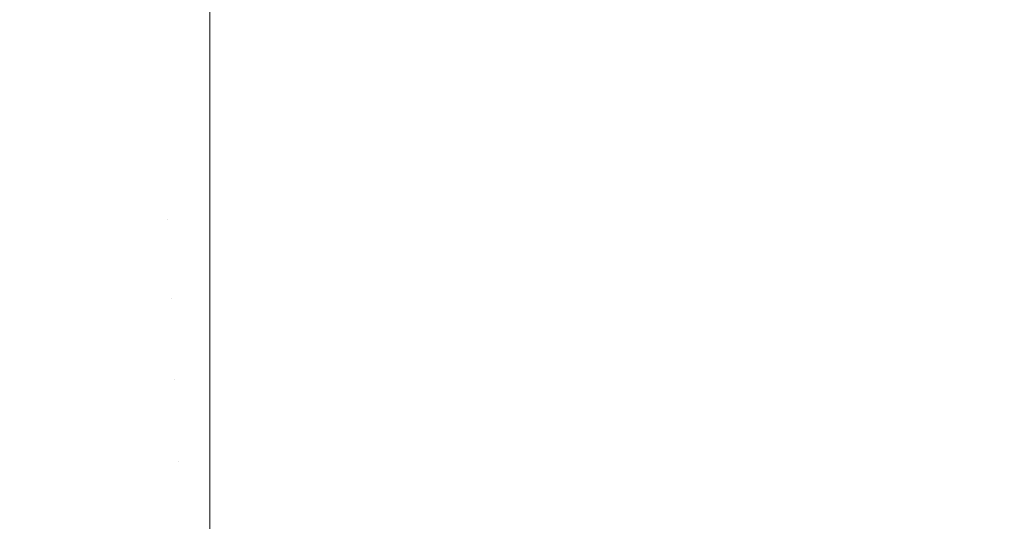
# Model space of a CAD drawing. Header units: centimetres. Extents: x -26 to 27.3, y 37.2 to 39.
# Tile 73 of 256: x -25.8685 to -25.8232, y 38.9307 to 38.9538. Entities that reach past the tile are written whole.
import ezdxf

# ---------------------------------------------------------------- set-up
doc = ezdxf.new("R2010")
doc.units = ezdxf.units.CM
doc.header["$LTSCALE"] = 2.54
doc.layers.add('Lucido design-1', color=7, linetype='Continuous')

# ---------------------------------------------------------------- blocks, each defined once
blk = doc.blocks.new('Gruppo-6-1')
at = {"color": 7, "linetype": 'Continuous', "lineweight": 9}
for points, invisible_edges in [([(-25.859734, 38.953831, -349.298344), (-25.859734, 38.956204, -349.29988), (-25.86218, 38.956151, -349.29988), (-25.862025, 38.952591, -349.297574)], 14), ([(-25.859734, 38.953831, -373.265107), (-25.859734, 38.956204, -373.266643), (-25.86218, 38.956151, -373.266643), (-25.862025, 38.952591, -373.264337)], 14), ([(-25.859734, 38.956204, -349.29988), (-25.859734, 38.953831, -349.298344), (27.240266, 38.953831, -349.298344), (27.240266, 38.956204, -349.29988)], 10), ([(-25.859734, 38.956204, -373.266643), (-25.859734, 38.953831, -373.265107), (27.240266, 38.953831, -373.265107), (27.240266, 38.956204, -373.266643)], 10), ([(-25.868855, 38.951843, -349.297574), (-25.86659, 38.952191, -349.297574), (-25.867055, 38.955724, -349.29988), (-25.869474, 38.955352, -349.29988)], 15), ([(-25.868855, 38.951843, -373.264337), (-25.86659, 38.952191, -373.264337), (-25.867055, 38.955724, -373.266643), (-25.869474, 38.955352, -373.266643)], 15), ([(-25.86659, 38.952191, -349.297574), (-25.864312, 38.952441, -349.297574), (-25.864622, 38.955991, -349.29988), (-25.867055, 38.955724, -349.29988)], 15), ([(-25.86659, 38.952191, -373.264337), (-25.864312, 38.952441, -373.264337), (-25.864622, 38.955991, -373.266643), (-25.867055, 38.955724, -373.266643)], 15), ([(-25.864312, 38.952441, -349.297574), (-25.862025, 38.952591, -349.297574), (-25.86218, 38.956151, -349.29988), (-25.864622, 38.955991, -349.29988)], 15), ([(-25.864312, 38.952441, -373.264337), (-25.862025, 38.952591, -373.264337), (-25.86218, 38.956151, -373.266643), (-25.864622, 38.955991, -373.266643)], 15), ([(-25.866922, 38.954715, -350.066134), (-25.864534, 38.954976, -350.066134), (-25.864235, 38.95156, -350.068299), (-25.866475, 38.951315, -350.068299)], 15), ([(-25.866922, 38.954715, -374.032898), (-25.864534, 38.954976, -374.032898), (-25.864235, 38.95156, -374.035062), (-25.866475, 38.951315, -374.035062)], 15), ([(-25.864534, 38.954976, -350.066134), (-25.862136, 38.955133, -350.066134), (-25.861986, 38.951707, -350.068299), (-25.864235, 38.95156, -350.068299)], 15), ([(-25.864534, 38.954976, -374.032898), (-25.862136, 38.955133, -374.032898), (-25.861986, 38.951707, -374.035062), (-25.864235, 38.95156, -374.035062)], 15), ([(-25.859734, 38.953831, -350.066989), (-25.859734, 38.951757, -350.068299), (-25.861986, 38.951707, -350.068299), (-25.862136, 38.955133, -350.066134)], 14), ([(-25.859734, 38.953831, -374.033752), (-25.859734, 38.951757, -374.035062), (-25.861986, 38.951707, -374.035062), (-25.862136, 38.955133, -374.032898)], 14), ([(-25.869297, 38.954349, -350.066134), (-25.866922, 38.954715, -350.066134), (-25.866475, 38.951315, -350.068299), (-25.868702, 38.950972, -350.068299)], 15), ([(-25.869297, 38.954349, -374.032898), (-25.866922, 38.954715, -374.032898), (-25.866475, 38.951315, -374.035062), (-25.868702, 38.950972, -374.035062)], 15), ([(-25.862025, 38.952591, -349.297574), (-25.859734, 38.952641, -349.297574), (-25.859734, 38.953831, -349.298344)], 9), ([(-25.862025, 38.952591, -373.264337), (-25.859734, 38.952641, -373.264337), (-25.859734, 38.953831, -373.265107)], 9), ([(27.240266, 38.952641, -349.297574), (27.240266, 38.953831, -349.298344), (-25.859734, 38.953831, -349.298344), (-25.859734, 38.952641, -349.297574)], 10), ([(-25.859734, 38.951757, -350.068299), (-25.859734, 38.953831, -350.066989), (-8.159734, 38.953831, -350.066989), (-8.159734, 38.951757, -350.068299)], 10), ([(27.240266, 38.952641, -373.264337), (27.240266, 38.953831, -373.265107), (-25.859734, 38.953831, -373.265107), (-25.859734, 38.952641, -373.264337)], 10), ([(-25.859734, 38.951757, -374.035062), (-25.859734, 38.953831, -374.033752), (-8.159734, 38.953831, -374.033752), (-8.159734, 38.951757, -374.035062)], 10), ([(-25.863993, 38.948792, -349.295419), (-25.861865, 38.948932, -349.295419), (-25.862025, 38.952591, -349.297574), (-25.864312, 38.952441, -349.297574)], 15), ([(-25.863993, 38.948792, -373.262182), (-25.861865, 38.948932, -373.262182), (-25.862025, 38.952591, -373.264337), (-25.864312, 38.952441, -373.264337)], 15), ([(-25.859734, 38.950102, -349.296081), (-25.859734, 38.952641, -349.297574), (-25.862025, 38.952591, -349.297574), (-25.861865, 38.948932, -349.295419)], 14), ([(-25.859734, 38.950102, -373.262844), (-25.859734, 38.952641, -373.264337), (-25.862025, 38.952591, -373.264337), (-25.861865, 38.948932, -373.262182)], 14), ([(-25.859734, 38.952641, -349.297574), (-25.859734, 38.950102, -349.296081), (27.240266, 38.950102, -349.296081), (27.240266, 38.952641, -349.297574)], 10), ([(-25.859734, 38.952641, -373.264337), (-25.859734, 38.950102, -373.262844), (27.240266, 38.950102, -373.262844), (27.240266, 38.952641, -373.264337)], 10), ([(-25.868219, 38.948236, -349.295419), (-25.866112, 38.94856, -349.295419), (-25.86659, 38.952191, -349.297574), (-25.868855, 38.951843, -349.297574)], 15), ([(-25.868219, 38.948236, -373.262182), (-25.866112, 38.94856, -373.262182), (-25.86659, 38.952191, -373.264337), (-25.868855, 38.951843, -373.264337)], 15), ([(-25.866112, 38.94856, -349.295419), (-25.863993, 38.948792, -349.295419), (-25.864312, 38.952441, -349.297574), (-25.86659, 38.952191, -349.297574)], 15), ([(-25.866112, 38.94856, -373.262182), (-25.863993, 38.948792, -373.262182), (-25.864312, 38.952441, -373.264337), (-25.86659, 38.952191, -373.264337)], 15), ([(-25.87031, 38.94782, -349.295419), (-25.868219, 38.948236, -349.295419), (-25.868855, 38.951843, -349.297574), (-25.871103, 38.951396, -349.297574)], 15), ([(-25.87031, 38.94782, -373.262182), (-25.868219, 38.948236, -373.262182), (-25.868855, 38.951843, -373.264337), (-25.871103, 38.951396, -373.264337)], 15), ([(-25.864235, 38.95156, -350.068299), (-25.861986, 38.951707, -350.068299), (-25.861833, 38.9482, -350.07032), (-25.863929, 38.948063, -350.07032)], 15), ([(-25.864235, 38.95156, -374.035062), (-25.861986, 38.951707, -374.035062), (-25.861833, 38.9482, -374.037083), (-25.863929, 38.948063, -374.037083)], 15), ([(-25.861986, 38.951707, -350.068299), (-25.859734, 38.951757, -350.068299), (-25.859734, 38.950102, -350.069251)], 9), ([(-25.861986, 38.951707, -374.035062), (-25.859734, 38.951757, -374.035062), (-25.859734, 38.950102, -374.036015)], 9), ([(-25.859734, 38.950102, -350.069251), (-25.859734, 38.948246, -350.07032), (-25.861833, 38.9482, -350.07032), (-25.861986, 38.951707, -350.068299)], 14), ([(-25.859734, 38.950102, -374.036015), (-25.859734, 38.948246, -374.037083), (-25.861833, 38.9482, -374.037083), (-25.861986, 38.951707, -374.035062)], 14), ([(-8.159734, 38.951757, -350.068299), (-8.159734, 38.950102, -350.069251), (-25.859734, 38.950102, -350.069251), (-25.859734, 38.951757, -350.068299)], 10), ([(-8.159734, 38.951757, -374.035062), (-8.159734, 38.950102, -374.036015), (-25.859734, 38.950102, -374.036015), (-25.859734, 38.951757, -374.035062)], 10), ([(-25.868702, 38.950972, -350.068299), (-25.866475, 38.951315, -350.068299), (-25.866016, 38.947834, -350.07032), (-25.868092, 38.947515, -350.07032)], 15), ([(-25.868702, 38.950972, -374.035062), (-25.866475, 38.951315, -374.035062), (-25.866016, 38.947834, -374.037083), (-25.868092, 38.947515, -374.037083)], 15), ([(-25.866475, 38.951315, -350.068299), (-25.864235, 38.95156, -350.068299), (-25.863929, 38.948063, -350.07032), (-25.866016, 38.947834, -350.07032)], 15), ([(-25.866475, 38.951315, -374.035062), (-25.864235, 38.95156, -374.035062), (-25.863929, 38.948063, -374.037083), (-25.866016, 38.947834, -374.037083)], 15), ([(-25.870912, 38.950532, -350.068299), (-25.868702, 38.950972, -350.068299), (-25.868092, 38.947515, -350.07032), (-25.870152, 38.947105, -350.07032)], 15), ([(-25.870912, 38.950532, -374.035062), (-25.868702, 38.950972, -374.035062), (-25.868092, 38.947515, -374.037083), (-25.870152, 38.947105, -374.037083)], 15), ([(-25.861865, 38.948932, -349.295419), (-25.859734, 38.948978, -349.295419), (-25.859734, 38.950102, -349.296081)], 9), ([(-25.861865, 38.948932, -373.262182), (-25.859734, 38.948978, -373.262182), (-25.859734, 38.950102, -373.262844)], 9), ([(27.240266, 38.948978, -349.295419), (27.240266, 38.950102, -349.296081), (-25.859734, 38.950102, -349.296081), (-25.859734, 38.948978, -349.295419)], 10), ([(-25.859734, 38.948246, -350.07032), (-25.859734, 38.950102, -350.069251), (-8.159734, 38.950102, -350.069251), (-8.159734, 38.948246, -350.07032)], 10), ([(27.240266, 38.948978, -373.262182), (27.240266, 38.950102, -373.262844), (-25.859734, 38.950102, -373.262844), (-25.859734, 38.948978, -373.262182)], 10), ([(-25.859734, 38.948246, -374.037083), (-25.859734, 38.950102, -374.036015), (-8.159734, 38.950102, -374.036015), (-8.159734, 38.948246, -374.037083)], 10), ([(-25.863665, 38.945051, -349.29342), (-25.861701, 38.94518, -349.29342), (-25.861865, 38.948932, -349.295419), (-25.863993, 38.948792, -349.295419)], 15), ([(-25.863665, 38.945051, -373.260183), (-25.861701, 38.94518, -373.260183), (-25.861865, 38.948932, -373.262182), (-25.863993, 38.948792, -373.262182)], 15), ([(-25.859734, 38.946278, -349.293982), (-25.859734, 38.948978, -349.295419), (-25.861865, 38.948932, -349.295419), (-25.861701, 38.94518, -349.29342)], 14), ([(-25.859734, 38.946278, -373.260745), (-25.859734, 38.948978, -373.262182), (-25.861865, 38.948932, -373.262182), (-25.861701, 38.94518, -373.260183)], 14), ([(-25.859734, 38.948978, -349.295419), (-25.859734, 38.946278, -349.293982), (27.240266, 38.946278, -349.293982), (27.240266, 38.948978, -349.295419)], 10), ([(-25.859734, 38.948978, -373.262182), (-25.859734, 38.946278, -373.260745), (27.240266, 38.946278, -373.260745), (27.240266, 38.948978, -373.262182)], 10), ([(-25.867567, 38.944537, -349.29342), (-25.865622, 38.944837, -349.29342), (-25.866112, 38.94856, -349.295419), (-25.868219, 38.948236, -349.295419)], 15), ([(-25.867567, 38.944537, -373.260183), (-25.865622, 38.944837, -373.260183), (-25.866112, 38.94856, -373.262182), (-25.868219, 38.948236, -373.262182)], 15), ([(-25.865622, 38.944837, -349.29342), (-25.863665, 38.945051, -349.29342), (-25.863993, 38.948792, -349.295419), (-25.866112, 38.94856, -349.295419)], 15), ([(-25.865622, 38.944837, -373.260183), (-25.863665, 38.945051, -373.260183), (-25.863993, 38.948792, -373.262182), (-25.866112, 38.94856, -373.262182)], 15), ([(-25.869497, 38.944153, -349.29342), (-25.867567, 38.944537, -349.29342), (-25.868219, 38.948236, -349.295419), (-25.87031, 38.94782, -349.295419)], 15), ([(-25.869497, 38.944153, -373.260183), (-25.867567, 38.944537, -373.260183), (-25.868219, 38.948236, -373.262182), (-25.87031, 38.94782, -373.262182)], 15), ([(-25.866016, 38.947834, -350.07032), (-25.863929, 38.948063, -350.07032), (-25.863616, 38.944491, -350.072196), (-25.865548, 38.944279, -350.072196)], 15), ([(-25.866016, 38.947834, -374.037083), (-25.863929, 38.948063, -374.037083), (-25.863616, 38.944491, -374.038959), (-25.865548, 38.944279, -374.038959)], 15), ([(-25.863929, 38.948063, -350.07032), (-25.861833, 38.9482, -350.07032), (-25.861677, 38.944618, -350.072196), (-25.863616, 38.944491, -350.072196)], 15), ([(-25.863929, 38.948063, -374.037083), (-25.861833, 38.9482, -374.037083), (-25.861677, 38.944618, -374.038959), (-25.863616, 38.944491, -374.038959)], 15), ([(-25.861677, 38.944618, -350.072196), (-25.861833, 38.9482, -350.07032), (-25.859734, 38.948246, -350.07032), (-25.859734, 38.946277, -350.07135)], 11), ([(-25.861677, 38.944618, -374.038959), (-25.861833, 38.9482, -374.037083), (-25.859734, 38.948246, -374.037083), (-25.859734, 38.946277, -374.038113)], 11), ([(-8.159734, 38.948246, -350.07032), (-8.159734, 38.946277, -350.07135), (-25.859734, 38.946277, -350.07135), (-25.859734, 38.948246, -350.07032)], 10), ([(-8.159734, 38.948246, -374.037083), (-8.159734, 38.946277, -374.038113), (-25.859734, 38.946277, -374.038113), (-25.859734, 38.948246, -374.037083)], 10), ([(-25.868092, 38.947515, -350.07032), (-25.866016, 38.947834, -350.07032), (-25.865548, 38.944279, -350.072196), (-25.867469, 38.943984, -350.072196)], 15), ([(-25.868092, 38.947515, -374.037083), (-25.866016, 38.947834, -374.037083), (-25.865548, 38.944279, -374.038959), (-25.867469, 38.943984, -374.038959)], 15), ([(-25.870152, 38.947105, -350.07032), (-25.868092, 38.947515, -350.07032), (-25.867469, 38.943984, -350.072196), (-25.869376, 38.943604, -350.072196)], 15), ([(-25.870152, 38.947105, -374.037083), (-25.868092, 38.947515, -374.037083), (-25.867469, 38.943984, -374.038959), (-25.869376, 38.943604, -374.038959)], 15), ([(-25.861701, 38.94518, -349.29342), (-25.859734, 38.945223, -349.29342), (-25.859734, 38.946278, -349.293982)], 9), ([(-25.861701, 38.94518, -373.260183), (-25.859734, 38.945223, -373.260183), (-25.859734, 38.946278, -373.260745)], 9), ([(-25.859734, 38.946277, -350.07135), (-25.859734, 38.94466, -350.072196), (-25.861677, 38.944618, -350.072196)], 10), ([(-25.859734, 38.946277, -374.038113), (-25.859734, 38.94466, -374.038959), (-25.861677, 38.944618, -374.038959)], 10), ([(27.240266, 38.945223, -349.29342), (27.240266, 38.946278, -349.293982), (-25.859734, 38.946278, -349.293982), (-25.859734, 38.945223, -349.29342)], 10), ([(27.240266, 38.945223, -373.260183), (27.240266, 38.946278, -373.260745), (-25.859734, 38.946278, -373.260745), (-25.859734, 38.945223, -373.260183)], 10), ([(-25.859734, 38.94466, -350.072196), (-25.859734, 38.946277, -350.07135), (-8.159734, 38.946277, -350.07135), (-8.159734, 38.94466, -350.072196)], 10), ([(-25.859734, 38.94466, -374.038959), (-25.859734, 38.946277, -374.038113), (-8.159734, 38.946277, -374.038113), (-8.159734, 38.94466, -374.038959)], 10), ([(-25.8669, 38.940753, -349.291579), (-25.86512, 38.941027, -349.291579), (-25.865622, 38.944837, -349.29342), (-25.867567, 38.944537, -349.29342)], 15), ([(-25.8669, 38.940753, -373.258342), (-25.86512, 38.941027, -373.258342), (-25.865622, 38.944837, -373.260183), (-25.867567, 38.944537, -373.260183)], 15), ([(-25.86512, 38.941027, -349.291579), (-25.86333, 38.941223, -349.291579), (-25.863665, 38.945051, -349.29342), (-25.865622, 38.944837, -349.29342)], 15), ([(-25.86512, 38.941027, -373.258342), (-25.86333, 38.941223, -373.258342), (-25.863665, 38.945051, -373.260183), (-25.865622, 38.944837, -373.260183)], 15), ([(-25.86333, 38.941223, -349.291579), (-25.861534, 38.941341, -349.291579), (-25.861701, 38.94518, -349.29342), (-25.863665, 38.945051, -349.29342)], 15), ([(-25.86333, 38.941223, -373.258342), (-25.861534, 38.941341, -373.258342), (-25.861701, 38.94518, -373.260183), (-25.863665, 38.945051, -373.260183)], 15), ([(-25.859734, 38.942366, -349.292052), (-25.859734, 38.945223, -349.29342), (-25.861701, 38.94518, -349.29342), (-25.861534, 38.941341, -349.291579)], 14), ([(-25.859734, 38.942366, -373.258815), (-25.859734, 38.945223, -373.260183), (-25.861701, 38.94518, -373.260183), (-25.861534, 38.941341, -373.258342)], 14), ([(-25.859734, 38.945223, -349.29342), (-25.859734, 38.942366, -349.292052), (27.240266, 38.942366, -349.292052), (27.240266, 38.945223, -349.29342)], 10), ([(-25.859734, 38.945223, -373.260183), (-25.859734, 38.942366, -373.258815), (27.240266, 38.942366, -373.258815), (27.240266, 38.945223, -373.260183)], 10), ([(-25.868666, 38.940402, -349.291579), (-25.8669, 38.940753, -349.291579), (-25.867567, 38.944537, -349.29342), (-25.869497, 38.944153, -349.29342)], 15), ([(-25.868666, 38.940402, -373.258342), (-25.8669, 38.940753, -373.258342), (-25.867567, 38.944537, -373.260183), (-25.869497, 38.944153, -373.260183)], 15), ([(-25.865548, 38.944279, -350.072196), (-25.863616, 38.944491, -350.072196), (-25.863298, 38.94085, -350.073923), (-25.865071, 38.940656, -350.073923)], 15), ([(-25.865548, 38.944279, -374.038959), (-25.863616, 38.944491, -374.038959), (-25.863298, 38.94085, -374.040686), (-25.865071, 38.940656, -374.040686)], 15), ([(-25.863616, 38.944491, -350.072196), (-25.861677, 38.944618, -350.072196), (-25.861517, 38.940967, -350.073923), (-25.863298, 38.94085, -350.073923)], 15), ([(-25.863616, 38.944491, -374.038959), (-25.861677, 38.944618, -374.038959), (-25.861517, 38.940967, -374.040686), (-25.863298, 38.94085, -374.040686)], 15), ([(-25.861517, 38.940967, -350.073923), (-25.861677, 38.944618, -350.072196), (-25.859734, 38.94466, -350.072196), (-25.859734, 38.942366, -350.07328)], 11), ([(-25.861517, 38.940967, -374.040686), (-25.861677, 38.944618, -374.038959), (-25.859734, 38.94466, -374.038959), (-25.859734, 38.942366, -374.040043)], 11), ([(-8.159734, 38.94466, -350.072196), (-8.159734, 38.942366, -350.07328), (-25.859734, 38.942366, -350.07328), (-25.859734, 38.94466, -350.072196)], 10), ([(-8.159734, 38.94466, -374.038959), (-8.159734, 38.942366, -374.040043), (-25.859734, 38.942366, -374.040043), (-25.859734, 38.94466, -374.038959)], 10), ([(-25.869376, 38.943604, -350.072196), (-25.867469, 38.943984, -350.072196), (-25.866835, 38.940385, -350.073923), (-25.868585, 38.940036, -350.073923)], 15), ([(-25.869376, 38.943604, -374.038959), (-25.867469, 38.943984, -374.038959), (-25.866835, 38.940385, -374.040686), (-25.868585, 38.940036, -374.040686)], 15), ([(-25.867469, 38.943984, -350.072196), (-25.865548, 38.944279, -350.072196), (-25.865071, 38.940656, -350.073923), (-25.866835, 38.940385, -350.073923)], 15), ([(-25.867469, 38.943984, -374.038959), (-25.865548, 38.944279, -374.038959), (-25.865071, 38.940656, -374.040686), (-25.866835, 38.940385, -374.040686)], 15), ([(-25.861534, 38.941341, -349.291579), (-25.859734, 38.94138, -349.291579), (-25.859734, 38.942366, -349.292052)], 9), ([(-25.861534, 38.941341, -373.258342), (-25.859734, 38.94138, -373.258342), (-25.859734, 38.942366, -373.258815)], 9), ([(-25.859734, 38.942366, -350.07328), (-25.859734, 38.941006, -350.073923), (-25.861517, 38.940967, -350.073923)], 10), ([(-25.859734, 38.942366, -374.040043), (-25.859734, 38.941006, -374.040686), (-25.861517, 38.940967, -374.040686)], 10), ([(27.240266, 38.94138, -349.291579), (27.240266, 38.942366, -349.292052), (-25.859734, 38.942366, -349.292052), (-25.859734, 38.94138, -349.291579)], 10), ([(-25.859734, 38.941006, -350.073923), (-25.859734, 38.942366, -350.07328), (-8.159734, 38.942366, -350.07328), (-8.159734, 38.941006, -350.073923)], 10), ([(27.240266, 38.94138, -373.258342), (27.240266, 38.942366, -373.258815), (-25.859734, 38.942366, -373.258815), (-25.859734, 38.94138, -373.258342)], 10), ([(-25.859734, 38.941006, -374.040686), (-25.859734, 38.942366, -374.040043), (-8.159734, 38.942366, -374.040043), (-8.159734, 38.941006, -374.040686)], 10), ([(-25.864608, 38.937138, -349.289902), (-25.862989, 38.937316, -349.289902), (-25.86333, 38.941223, -349.291579), (-25.86512, 38.941027, -349.291579)], 15), ([(-25.864608, 38.937138, -373.256665), (-25.862989, 38.937316, -373.256665), (-25.86333, 38.941223, -373.258342), (-25.86512, 38.941027, -373.258342)], 15), ([(-25.862989, 38.937316, -349.289902), (-25.861363, 38.937422, -349.289902), (-25.861534, 38.941341, -349.291579), (-25.86333, 38.941223, -349.291579)], 15), ([(-25.862989, 38.937316, -373.256665), (-25.861363, 38.937422, -373.256665), (-25.861534, 38.941341, -373.258342), (-25.86333, 38.941223, -373.258342)], 15), ([(-25.859734, 38.938374, -349.290294), (-25.859734, 38.94138, -349.291579), (-25.861534, 38.941341, -349.291579), (-25.861363, 38.937422, -349.289902)], 14), ([(-25.859734, 38.938374, -373.257057), (-25.859734, 38.94138, -373.258342), (-25.861534, 38.941341, -373.258342), (-25.861363, 38.937422, -373.256665)], 14), ([(-25.859734, 38.94138, -349.291579), (-25.859734, 38.938374, -349.290294), (27.240266, 38.938374, -349.290294), (27.240266, 38.94138, -349.291579)], 10), ([(-25.859734, 38.94138, -373.258342), (-25.859734, 38.938374, -373.257057), (27.240266, 38.938374, -373.257057), (27.240266, 38.94138, -373.258342)], 10), ([(-25.867817, 38.936573, -349.289902), (-25.866219, 38.93689, -349.289902), (-25.8669, 38.940753, -349.291579), (-25.868666, 38.940402, -349.291579)], 15), ([(-25.867817, 38.936573, -373.256665), (-25.866219, 38.93689, -373.256665), (-25.8669, 38.940753, -373.258342), (-25.868666, 38.940402, -373.258342)], 15), ([(-25.866219, 38.93689, -349.289902), (-25.864608, 38.937138, -349.289902), (-25.86512, 38.941027, -349.291579), (-25.8669, 38.940753, -349.291579)], 15), ([(-25.866219, 38.93689, -373.256665), (-25.864608, 38.937138, -373.256665), (-25.86512, 38.941027, -373.258342), (-25.8669, 38.940753, -373.258342)], 15), ([(-25.865071, 38.940656, -350.073923), (-25.863298, 38.94085, -350.073923), (-25.862974, 38.937147, -350.075499), (-25.864586, 38.936971, -350.075499)], 15), ([(-25.865071, 38.940656, -374.040686), (-25.863298, 38.94085, -374.040686), (-25.862974, 38.937147, -374.042262), (-25.864586, 38.936971, -374.042262)], 15), ([(-25.863298, 38.94085, -350.073923), (-25.861517, 38.940967, -350.073923), (-25.861355, 38.937253, -350.075499), (-25.862974, 38.937147, -350.075499)], 15), ([(-25.863298, 38.94085, -374.040686), (-25.861517, 38.940967, -374.040686), (-25.861355, 38.937253, -374.042262), (-25.862974, 38.937147, -374.042262)], 15), ([(-25.861355, 38.937253, -350.075499), (-25.861517, 38.940967, -350.073923), (-25.859734, 38.941006, -350.073923), (-25.859734, 38.938374, -350.075039)], 11), ([(-25.861355, 38.937253, -374.042262), (-25.861517, 38.940967, -374.040686), (-25.859734, 38.941006, -374.040686), (-25.859734, 38.938374, -374.041802)], 11), ([(-8.159734, 38.941006, -350.073923), (-8.159734, 38.938374, -350.075039), (-25.859734, 38.938374, -350.075039), (-25.859734, 38.941006, -350.073923)], 10), ([(-8.159734, 38.941006, -374.040686), (-8.159734, 38.938374, -374.041802), (-25.859734, 38.938374, -374.041802), (-25.859734, 38.941006, -374.040686)], 10), ([(-25.8694, 38.936185, -349.289902), (-25.867817, 38.936573, -349.289902), (-25.868666, 38.940402, -349.291579), (-25.870415, 38.939974, -349.291579)], 15), ([(-25.8694, 38.936185, -373.256665), (-25.867817, 38.936573, -373.256665), (-25.868666, 38.940402, -373.258342), (-25.870415, 38.939974, -373.258342)], 15), ([(-25.868585, 38.940036, -350.073923), (-25.866835, 38.940385, -350.073923), (-25.866189, 38.936724, -350.075499), (-25.86778, 38.936407, -350.075499)], 15), ([(-25.868585, 38.940036, -374.040686), (-25.866835, 38.940385, -374.040686), (-25.866189, 38.936724, -374.042262), (-25.86778, 38.936407, -374.042262)], 15), ([(-25.866835, 38.940385, -350.073923), (-25.865071, 38.940656, -350.073923), (-25.864586, 38.936971, -350.075499), (-25.866189, 38.936724, -350.075499)], 15), ([(-25.866835, 38.940385, -374.040686), (-25.865071, 38.940656, -374.040686), (-25.864586, 38.936971, -374.042262), (-25.866189, 38.936724, -374.042262)], 15), ([(-25.870318, 38.939612, -350.073923), (-25.868585, 38.940036, -350.073923), (-25.86778, 38.936407, -350.075499), (-25.869356, 38.936022, -350.075499)], 15), ([(-25.870318, 38.939612, -374.040686), (-25.868585, 38.940036, -374.040686), (-25.86778, 38.936407, -374.042262), (-25.869356, 38.936022, -374.042262)], 15), ([(-25.861363, 38.937422, -349.289902), (-25.859734, 38.937458, -349.289902), (-25.859734, 38.938374, -349.290294)], 9), ([(-25.861363, 38.937422, -373.256665), (-25.859734, 38.937458, -373.256665), (-25.859734, 38.938374, -373.257057)], 9), ([(-25.859734, 38.938374, -350.075039), (-25.859734, 38.937289, -350.075499), (-25.861355, 38.937253, -350.075499)], 10), ([(-25.859734, 38.938374, -374.041802), (-25.859734, 38.937289, -374.042262), (-25.861355, 38.937253, -374.042262)], 10), ([(27.240266, 38.937458, -349.289902), (27.240266, 38.938374, -349.290294), (-25.859734, 38.938374, -349.290294), (-25.859734, 38.937458, -349.289902)], 10), ([(-25.859734, 38.937289, -350.075499), (-25.859734, 38.938374, -350.075039), (-8.159734, 38.938374, -350.075039), (-8.159734, 38.937289, -350.075499)], 10), ([(27.240266, 38.937458, -373.256665), (27.240266, 38.938374, -373.257057), (-25.859734, 38.938374, -373.257057), (-25.859734, 38.937458, -373.256665)], 10), ([(-25.859734, 38.937289, -374.042262), (-25.859734, 38.938374, -374.041802), (-8.159734, 38.938374, -374.041802), (-8.159734, 38.937289, -374.042262)], 10), ([(-25.865525, 38.932955, -349.288392), (-25.864087, 38.933176, -349.288392), (-25.864608, 38.937138, -349.289902), (-25.866219, 38.93689, -349.289902)], 15), ([(-25.865525, 38.932955, -373.255155), (-25.864087, 38.933176, -373.255155), (-25.864608, 38.937138, -373.256665), (-25.866219, 38.93689, -373.256665)], 15), ([(-25.864087, 38.933176, -349.288392), (-25.86264, 38.933335, -349.288392), (-25.862989, 38.937316, -349.289902), (-25.864608, 38.937138, -349.289902)], 15), ([(-25.864087, 38.933176, -373.255155), (-25.86264, 38.933335, -373.255155), (-25.862989, 38.937316, -373.256665), (-25.864608, 38.937138, -373.256665)], 15), ([(-25.864586, 38.936971, -350.075499), (-25.862974, 38.937147, -350.075499), (-25.862645, 38.933388, -350.076923), (-25.864094, 38.933229, -350.076923)], 15), ([(-25.864586, 38.936971, -374.042262), (-25.862974, 38.937147, -374.042262), (-25.862645, 38.933388, -374.043686), (-25.864094, 38.933229, -374.043686)], 15), ([(-25.86264, 38.933335, -349.288392), (-25.861188, 38.93343, -349.288392), (-25.861363, 38.937422, -349.289902), (-25.862989, 38.937316, -349.289902)], 15), ([(-25.86264, 38.933335, -373.255155), (-25.861188, 38.93343, -373.255155), (-25.861363, 38.937422, -373.256665), (-25.862989, 38.937316, -373.256665)], 15), ([(-25.862974, 38.937147, -350.075499), (-25.861355, 38.937253, -350.075499), (-25.861191, 38.933483, -350.076923), (-25.862645, 38.933388, -350.076923)], 15), ([(-25.862974, 38.937147, -374.042262), (-25.861355, 38.937253, -374.042262), (-25.861191, 38.933483, -374.043686), (-25.862645, 38.933388, -374.043686)], 15), ([(-25.859734, 38.934309, -349.288712), (-25.859734, 38.937458, -349.289902), (-25.861363, 38.937422, -349.289902), (-25.861188, 38.93343, -349.288392)], 14), ([(-25.859734, 38.934309, -373.255475), (-25.859734, 38.937458, -373.256665), (-25.861363, 38.937422, -373.256665), (-25.861188, 38.93343, -373.255155)], 14), ([(-25.861191, 38.933483, -350.076923), (-25.861355, 38.937253, -350.075499), (-25.859734, 38.937289, -350.075499), (-25.859734, 38.934309, -350.076623)], 11), ([(-25.861191, 38.933483, -374.043686), (-25.861355, 38.937253, -374.042262), (-25.859734, 38.937289, -374.042262), (-25.859734, 38.934309, -374.043386)], 11), ([(-25.859734, 38.937458, -349.289902), (-25.859734, 38.934309, -349.288712), (27.240266, 38.934309, -349.288712), (27.240266, 38.937458, -349.289902)], 10), ([(-25.859734, 38.937458, -373.256665), (-25.859734, 38.934309, -373.255475), (27.240266, 38.934309, -373.255475), (27.240266, 38.937458, -373.256665)], 10), ([(-8.159734, 38.937289, -350.075499), (-8.159734, 38.934309, -350.076623), (-25.859734, 38.934309, -350.076623), (-25.859734, 38.937289, -350.075499)], 10), ([(-8.159734, 38.937289, -374.042262), (-8.159734, 38.934309, -374.043386), (-25.859734, 38.934309, -374.043386), (-25.859734, 38.937289, -374.042262)], 10), ([(-25.866952, 38.932671, -349.288392), (-25.865525, 38.932955, -349.288392), (-25.866219, 38.93689, -349.289902), (-25.867817, 38.936573, -349.289902)], 15), ([(-25.866952, 38.932671, -373.255155), (-25.865525, 38.932955, -373.255155), (-25.866219, 38.93689, -373.256665), (-25.867817, 38.936573, -373.256665)], 15), ([(-25.86778, 38.936407, -350.075499), (-25.866189, 38.936724, -350.075499), (-25.865534, 38.933008, -350.076923), (-25.866963, 38.932723, -350.076923)], 15), ([(-25.86778, 38.936407, -374.042262), (-25.866189, 38.936724, -374.042262), (-25.865534, 38.933008, -374.043686), (-25.866963, 38.932723, -374.043686)], 15), ([(-25.866189, 38.936724, -350.075499), (-25.864586, 38.936971, -350.075499), (-25.864094, 38.933229, -350.076923), (-25.865534, 38.933008, -350.076923)], 15), ([(-25.866189, 38.936724, -374.042262), (-25.864586, 38.936971, -374.042262), (-25.864094, 38.933229, -374.043686), (-25.865534, 38.933008, -374.043686)], 15), ([(-25.868365, 38.932325, -349.288392), (-25.866952, 38.932671, -349.288392), (-25.867817, 38.936573, -349.289902), (-25.8694, 38.936185, -349.289902)], 15), ([(-25.868365, 38.932325, -373.255155), (-25.866952, 38.932671, -373.255155), (-25.867817, 38.936573, -373.256665), (-25.8694, 38.936185, -373.256665)], 15), ([(-25.869356, 38.936022, -350.075499), (-25.86778, 38.936407, -350.075499), (-25.866963, 38.932723, -350.076923), (-25.868379, 38.932377, -350.076923)], 15), ([(-25.869356, 38.936022, -374.042262), (-25.86778, 38.936407, -374.042262), (-25.866963, 38.932723, -374.043686), (-25.868379, 38.932377, -374.043686)], 15), ([(-25.869762, 38.931918, -349.288392), (-25.868365, 38.932325, -349.288392), (-25.8694, 38.936185, -349.289902), (-25.870964, 38.935729, -349.289902)], 15), ([(-25.869762, 38.931918, -373.255155), (-25.868365, 38.932325, -373.255155), (-25.8694, 38.936185, -373.256665), (-25.870964, 38.935729, -373.256665)], 15), ([(-25.870913, 38.935568, -350.075499), (-25.869356, 38.936022, -350.075499), (-25.868379, 38.932377, -350.076923), (-25.869778, 38.931969, -350.076923)], 15), ([(-25.870913, 38.935568, -374.042262), (-25.869356, 38.936022, -374.042262), (-25.868379, 38.932377, -374.043686), (-25.869778, 38.931969, -374.043686)], 15), ([(-25.859734, 38.934309, -350.076623), (-25.859734, 38.933515, -350.076923), (-25.861191, 38.933483, -350.076923)], 10), ([(-25.859734, 38.934309, -374.043386), (-25.859734, 38.933515, -374.043686), (-25.861191, 38.933483, -374.043686)], 10), ([(-25.861188, 38.93343, -349.288392), (-25.859734, 38.933462, -349.288392), (-25.859734, 38.934309, -349.288712)], 9), ([(-25.861188, 38.93343, -373.255155), (-25.859734, 38.933462, -373.255155), (-25.859734, 38.934309, -373.255475)], 9), ([(27.240266, 38.933462, -349.288392), (27.240266, 38.934309, -349.288712), (-25.859734, 38.934309, -349.288712), (-25.859734, 38.933462, -349.288392)], 10), ([(-25.859734, 38.933515, -350.076923), (-25.859734, 38.934309, -350.076623), (-8.159734, 38.934309, -350.076623), (-8.159734, 38.933515, -350.076923)], 10), ([(27.240266, 38.933462, -373.255155), (27.240266, 38.934309, -373.255475), (-25.859734, 38.934309, -373.255475), (-25.859734, 38.933462, -373.255155)], 10), ([(-25.859734, 38.933515, -374.043686), (-25.859734, 38.934309, -374.043386), (-8.159734, 38.934309, -374.043386), (-8.159734, 38.933515, -374.043686)], 10), ([(-25.861024, 38.929664, -350.078192), (-25.861191, 38.933483, -350.076923), (-25.859734, 38.933515, -350.076923), (-25.859734, 38.93018, -350.07803)], 11), ([(-25.861024, 38.929664, -374.044955), (-25.861191, 38.933483, -374.043686), (-25.859734, 38.933515, -374.043686), (-25.859734, 38.93018, -374.044793)], 11), ([(-8.159734, 38.933515, -350.076923), (-8.159734, 38.93018, -350.07803), (-25.859734, 38.93018, -350.07803), (-25.859734, 38.933515, -350.076923)], 10), ([(-8.159734, 38.933515, -374.043686), (-8.159734, 38.93018, -374.044793), (-25.859734, 38.93018, -374.044793), (-25.859734, 38.933515, -374.043686)], 10), ([(-25.865534, 38.933008, -350.076923), (-25.864094, 38.933229, -350.076923), (-25.863595, 38.929439, -350.078192), (-25.86487, 38.929243, -350.078192)], 15), ([(-25.865534, 38.933008, -374.043686), (-25.864094, 38.933229, -374.043686), (-25.863595, 38.929439, -374.044955), (-25.86487, 38.929243, -374.044955)], 15), ([(-25.864819, 38.928954, -349.287051), (-25.863556, 38.929148, -349.287051), (-25.864087, 38.933176, -349.288392), (-25.865525, 38.932955, -349.288392)], 15), ([(-25.864819, 38.928954, -373.253814), (-25.863556, 38.929148, -373.253814), (-25.864087, 38.933176, -373.255155), (-25.865525, 38.932955, -373.255155)], 15), ([(-25.864094, 38.933229, -350.076923), (-25.862645, 38.933388, -350.076923), (-25.862312, 38.929579, -350.078192), (-25.863595, 38.929439, -350.078192)], 15), ([(-25.864094, 38.933229, -374.043686), (-25.862645, 38.933388, -374.043686), (-25.862312, 38.929579, -374.044955), (-25.863595, 38.929439, -374.044955)], 15), ([(-25.863556, 38.929148, -349.287051), (-25.862286, 38.929287, -349.287051), (-25.86264, 38.933335, -349.288392), (-25.864087, 38.933176, -349.288392)], 15), ([(-25.863556, 38.929148, -373.253814), (-25.862286, 38.929287, -373.253814), (-25.86264, 38.933335, -373.255155), (-25.864087, 38.933176, -373.255155)], 15), ([(-25.862645, 38.933388, -350.076923), (-25.861191, 38.933483, -350.076923), (-25.861024, 38.929664, -350.078192), (-25.862312, 38.929579, -350.078192)], 15), ([(-25.862645, 38.933388, -374.043686), (-25.861191, 38.933483, -374.043686), (-25.861024, 38.929664, -374.044955), (-25.862312, 38.929579, -374.044955)], 15), ([(-25.862286, 38.929287, -349.287051), (-25.861011, 38.929371, -349.287051), (-25.861188, 38.93343, -349.288392), (-25.86264, 38.933335, -349.288392)], 15), ([(-25.862286, 38.929287, -373.253814), (-25.861011, 38.929371, -373.253814), (-25.861188, 38.93343, -373.255155), (-25.86264, 38.933335, -373.255155)], 15), ([(-25.859734, 38.930178, -349.287308), (-25.859734, 38.933462, -349.288392), (-25.861188, 38.93343, -349.288392), (-25.861011, 38.929371, -349.287051)], 14), ([(-25.859734, 38.930178, -373.254072), (-25.859734, 38.933462, -373.255155), (-25.861188, 38.93343, -373.255155), (-25.861011, 38.929371, -373.253814)], 14), ([(-25.859734, 38.933462, -349.288392), (-25.859734, 38.930178, -349.287308), (27.240266, 38.930178, -349.287308), (27.240266, 38.933462, -349.288392)], 10), ([(-25.859734, 38.933462, -373.255155), (-25.859734, 38.930178, -373.254072), (27.240266, 38.930178, -373.254072), (27.240266, 38.933462, -373.255155)], 10), ([(-25.868379, 38.932377, -350.076923), (-25.866963, 38.932723, -350.076923), (-25.866136, 38.928991, -350.078192), (-25.86739, 38.928684, -350.078192)], 15), ([(-25.868379, 38.932377, -374.043686), (-25.866963, 38.932723, -374.043686), (-25.866136, 38.928991, -374.044955), (-25.86739, 38.928684, -374.044955)], 15), ([(-25.867314, 38.928401, -349.287051), (-25.866073, 38.928705, -349.287051), (-25.866952, 38.932671, -349.288392), (-25.868365, 38.932325, -349.288392)], 15), ([(-25.867314, 38.928401, -373.253814), (-25.866073, 38.928705, -373.253814), (-25.866952, 38.932671, -373.255155), (-25.868365, 38.932325, -373.255155)], 15), ([(-25.866963, 38.932723, -350.076923), (-25.865534, 38.933008, -350.076923), (-25.86487, 38.929243, -350.078192), (-25.866136, 38.928991, -350.078192)], 15), ([(-25.866963, 38.932723, -374.043686), (-25.865534, 38.933008, -374.043686), (-25.86487, 38.929243, -374.044955), (-25.866136, 38.928991, -374.044955)], 15), ([(-25.866073, 38.928705, -349.287051), (-25.864819, 38.928954, -349.287051), (-25.865525, 38.932955, -349.288392), (-25.866952, 38.932671, -349.288392)], 15), ([(-25.866073, 38.928705, -373.253814), (-25.864819, 38.928954, -373.253814), (-25.865525, 38.932955, -373.255155), (-25.866952, 38.932671, -373.255155)], 15), ([(-25.869778, 38.931969, -350.076923), (-25.868379, 38.932377, -350.076923), (-25.86739, 38.928684, -350.078192), (-25.868629, 38.928323, -350.078192)], 15), ([(-25.869778, 38.931969, -374.043686), (-25.868379, 38.932377, -374.043686), (-25.86739, 38.928684, -374.044955), (-25.868629, 38.928323, -374.044955)], 15), ([(-25.86854, 38.928043, -349.287051), (-25.867314, 38.928401, -349.287051), (-25.868365, 38.932325, -349.288392), (-25.869762, 38.931918, -349.288392)], 15), ([(-25.86854, 38.928043, -373.253814), (-25.867314, 38.928401, -373.253814), (-25.868365, 38.932325, -373.255155), (-25.869762, 38.931918, -373.255155)], 15)]:
    blk.add_3dface(points, dxfattribs=dict(at, invisible_edges=invisible_edges))

msp = doc.modelspace()

# ---------------------------------------------------------------- block references
at = {"layer": 'Lucido design-1', "color": 7}
msp.add_blockref('Gruppo-6-1', (0, 0), dxfattribs=at)

doc.saveas('drawing.dxf')
